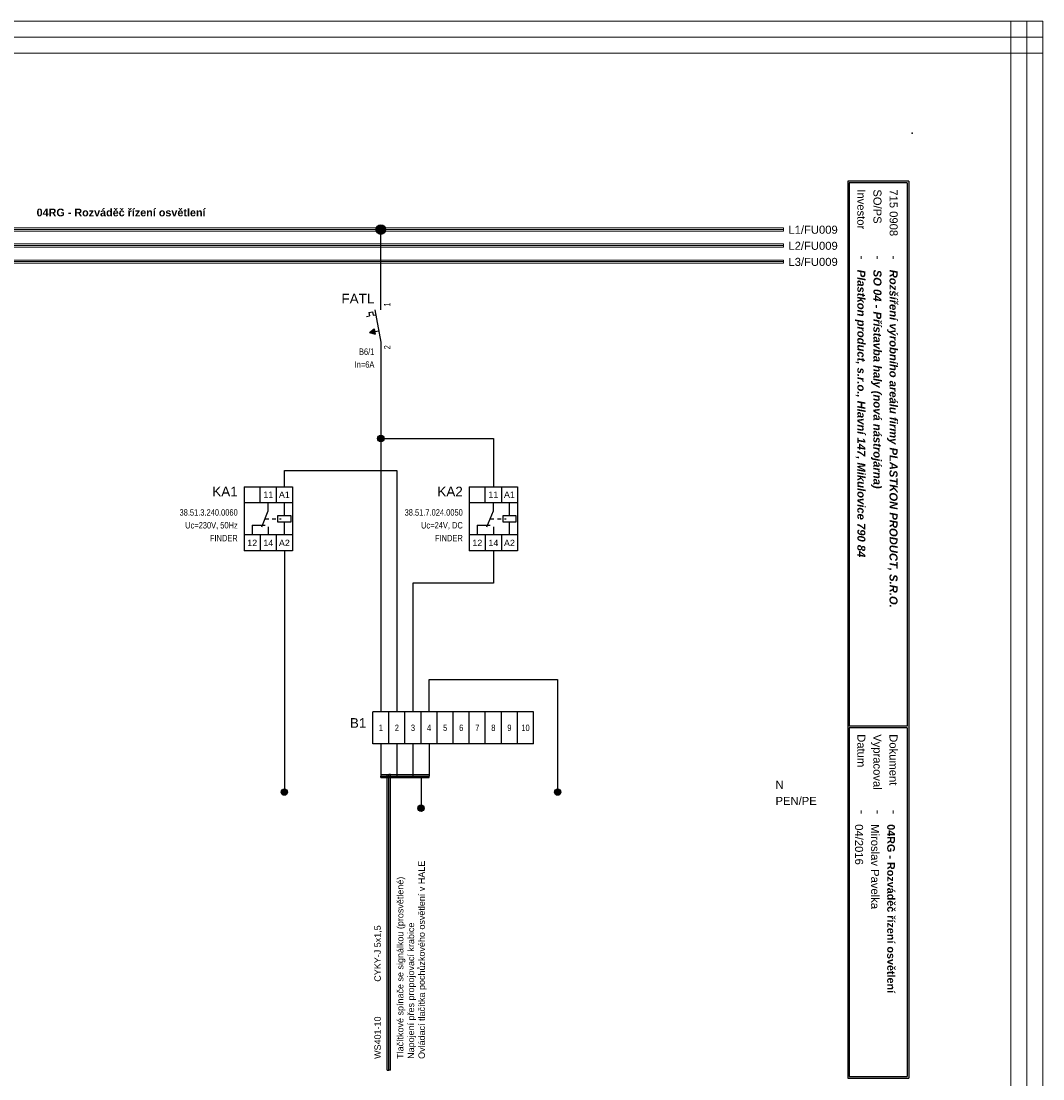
# Model space of a CAD drawing. Extents: x -74 to 5858, y 2827 to 3927.
# Tile 23 of 35: x 2800 to 3118, y 3041 to 3370. Entities that reach past the tile are written whole.
import ezdxf
from ezdxf.enums import TextEntityAlignment as Align

# ---------------------------------------------------------------- set-up
doc = ezdxf.new("R2010")
doc.units = 0
doc.header["$MEASUREMENT"] = 0
doc.linetypes.add('DASHED', pattern=[0.564444, 0.282222, -0.282222])
doc.layers.get('0').update_dxf_attribs({"linetype": 'CONTINUOUS'})
for name, color, linetype in [('1-KRESBA', 7, 'CONTINUOUS'), ('__Bílá', 7, 'CONTINUOUS'), ('__Oranžová', 30, 'CONTINUOUS'), ('__Rudá 010', 10, 'CONTINUOUS'), ('__Svmodrá', 4, 'CONTINUOUS'), ('__Vínová 220', 220, 'CONTINUOUS'), ('__Zelená', 3, 'CONTINUOUS'), ('__Černá 250', 7, 'CONTINUOUS')]:
    doc.layers.add(name, color=color, linetype=linetype)
doc.styles.add('Arial', font='arial.ttf')

# ---------------------------------------------------------------- blocks, each defined once
blk = doc.blocks.new('FINDER 38.51.3.240.0060')
for p, q in [((-2.5, 10), (12.5, 10)), ((-2.5, 10), (-2.5, -10)), ((2.5, 5), (2.5, 10)), ((7.5, 10), (7.5, 5)), ((12.5, 10), (12.5, -10)), ((12.5, 5), (-2.5, 5)), ((5, 2.5), (5, 5)), ((10, 1), (10, 5)), ((3, -2.5), (5, 2.5)), ((8, 1), (12, 1)), ((8, -1), (8, 1)), ((12, 1), (12, -1)), ((0, -2), (0, -5)), ((0, -2), (4, -2)), ((5, -2.5), (5, -5)), ((12, -1), (8, -1)), ((10, -5), (10, -1)), ((12.5, -5), (-2.5, -5)), ((2.5, -5), (2.5, -10)), ((7.5, -5), (7.5, -10)), ((12.5, -10), (-2.5, -10))]:
    blk.add_line(p, q)
at = {"linetype": 'DASHED', "ltscale": 4}
blk.add_line((4, 0), (9, 0), dxfattribs=at)
at = {"style": 'Arial'}
for s, p in [('11', (5, 6.5)), ('A1', (10, 6.5)), ('12', (0, -8.5)), ('14', (5, -8.5)), ('A2', (10, -8.5))]:
    blk.add_text(s, height=2, dxfattribs=at).set_placement(p, align=Align.CENTER)
blk.add_attdef('POPIS', text='', height=3, dxfattribs=at).set_placement((-4.5, 7), align=Align.RIGHT)
at = {"style": 'Arial', "width": 0.8}
for tag, p in [('TYP', (-4.5, 1)), ('CÍVKA', (-4.5, -3)), ('PROUD', (-4.5, -7)), ('VÝKON', (-4.5, -11)), ('PATICE', (-4.5, -15)), ('RELÉ', (-4.5, -19)), ('DOPLŇ1', (-4.5, -23)), ('DOPLŇ2', (-4.5, -27))]:
    blk.add_attdef(tag, text='', height=2, dxfattribs=at).set_placement(p, align=Align.RIGHT)
blk = doc.blocks.new('V0109A10')
for p, q in [((5, 10), (0, 10)), ((0, 0), (0, 10)), ((10, 10), (5, 10)), ((5, 0), (5, 10)), ((15, 10), (10, 10)), ((10, 0), (10, 10)), ((20, 10), (15, 10)), ((15, 0), (15, 10)), ((25, 10), (20, 10)), ((20, 0), (20, 10)), ((30, 10), (25, 10)), ((25, 0), (25, 10)), ((35, 10), (30, 10)), ((30, 0), (30, 10)), ((40, 10), (35, 10)), ((35, 0), (35, 10)), ((45, 10), (40, 10)), ((40, 0), (40, 10)), ((50, 10), (45, 10)), ((45, 0), (45, 10)), ((50, 0), (50, 10)), ((5, 0), (0, 0)), ((10, 0), (5, 0)), ((15, 0), (10, 0)), ((20, 0), (15, 0)), ((25, 0), (20, 0)), ((30, 0), (25, 0)), ((35, 0), (30, 0)), ((40, 0), (35, 0)), ((45, 0), (40, 0)), ((50, 0), (45, 0))]:
    blk.add_line(p, q)
at = {"style": 'Arial'}
blk.add_attdef('POPIS', text='', height=3, dxfattribs=at).set_placement((-2, 5), align=Align.RIGHT)
at = {"style": 'Arial', "width": 0.8}
for tag, p in [('S1', (2.5, 5)), ('S2', (7.5, 5)), ('S3', (12.5, 5)), ('S4', (17.5, 5)), ('S5', (22.5, 5)), ('S6', (27.5, 5)), ('S7', (32.5, 5)), ('S8', (37.5, 5)), ('S9', (42.5, 5)), ('S10', (47.5, 5))]:
    blk.add_attdef(tag, text='', height=2, dxfattribs=at).set_placement(p, align=Align.MIDDLE)
blk = doc.blocks.new('V0085A01')
h = blk.add_hatch(color=256)
edge = h.paths.add_edge_path()
edge.add_arc((0, 0), 1, 0, 360)
blk.add_circle((0, 0), 1)
blk = doc.blocks.new('FEVA1462')
blk.add_hatch(color=256).paths.add_polyline_path([(-3.5, -2), (-2.06, -0.92), (-1.772, -2.504)])
for p, q in [((0, 5), (0, 10)), ((-3.752, 4.136), (-2.564, 4.352)), ((-3.752, 4.136), (-3.568, 3.124)), ((-2.564, 4.352), (-2.38, 3.34)), ((-2.38, 3.34), (-1.544, 3.492)), ((-1.818, 5), (0, -5)), ((-4.448, 2.964), (-3.568, 3.124)), ((-3.5, -2), (-2.06, -0.92)), ((-3.5, -2), (-0.64, -1.48)), ((-3.5, -2), (-1.772, -2.504)), ((-2.06, -0.92), (-1.772, -2.504)), ((0, -5), (0, -10))]:
    blk.add_line(p, q)
at = {"style": 'Arial'}
blk.add_attdef('POPIS', text='', height=3, dxfattribs=at).set_placement((-2, 7), align=Align.RIGHT)
at = {"style": 'Arial', "width": 0.8}
blk.add_attdef('NO1', (3, 6), '', height=2, rotation=90, dxfattribs=at)
blk.add_attdef('CO1', text='', height=2, rotation=90, dxfattribs=at).set_placement((3, -6), align=Align.RIGHT)
for tag, p in [('TYP', (-2, -9)), ('PROUD', (-2, -13)), ('DOPLŇ1', (-2, -17)), ('DOPLŇ2', (-2, -21))]:
    blk.add_attdef(tag, text='', height=2, dxfattribs=at).set_placement(p, align=Align.RIGHT)
blk = doc.blocks.new('L0001A02')
at = {"linetype": 'Continuous'}
h = blk.add_hatch(color=256, dxfattribs=at)
edge = h.paths.add_edge_path()
edge.add_arc((0, 0), 1.5, 0, 360)
blk.add_circle((0, 0), 1.5)

msp = doc.modelspace()

# ---------------------------------------------------------------- linework, layer by layer
for p, q in [((2911.9, 3240), (2946.9, 3240)), ((2946.9, 3240), (2946.9, 3225)), ((2881.9, 3225), (2881.9, 3230)), ((2881.9, 3230), (2916.9, 3230)), ((2916.9, 3230), (2916.9, 3155)), ((2881.9, 3205), (2881.9, 3130)), ((2946.9, 3205), (2946.9, 3195)), ((2946.9, 3195), (2921.9, 3195)), ((2921.9, 3195), (2921.9, 3155)), ((2926.9, 3155), (2926.9, 3165)), ((2926.9, 3165), (2966.9, 3165)), ((2966.9, 3165), (2966.9, 3130))]:
    msp.add_line(p, q)
at = {"layer": '1-KRESBA'}
for p, q in [((2911.9, 3285), (2911.9, 3305)), ((2911.9, 3265), (2911.9, 3155)), ((2911.9, 3145), (2911.9, 3135)), ((2916.9, 3145), (2916.9, 3135)), ((2921.9, 3145), (2921.9, 3135)), ((2926.9, 3145), (2926.9, 3135)), ((2911.9, 3135.5), (2911.9, 3135)), ((2911.9, 3135.5), (2926.9, 3135.5)), ((2911.9, 3134.5), (2911.9, 3135)), ((2911.9, 3135), (2926.9, 3135)), ((2911.9, 3134.5), (2926.9, 3134.5)), ((2913.9, 3043.53), (2913.9, 3135.5)), ((2913.9, 3135.5), (2914.4, 3135.5)), ((2914.4, 3043.53), (2914.4, 3135.5)), ((2914.9, 3135.5), (2914.4, 3135.5)), ((2914.9, 3043.53), (2914.9, 3135.5)), ((2924.4, 3135), (2924.4, 3125)), ((2926.9, 3135.5), (2926.9, 3135)), ((2926.9, 3134.5), (2926.9, 3135)), ((2913.9, 3043.53), (2914.4, 3043.53)), ((2914.9, 3043.53), (2914.4, 3043.53))]:
    msp.add_line(p, q, dxfattribs=at)
at = {"layer": '__Bílá'}
for p, q in [((3076.1, 3320), (3057.1, 3320)), ((3057.1, 3320), (3057.1, 3041)), ((3076.1, 3320), (3076.1, 3041)), ((3075.6, 3319.5), (3057.6, 3319.5)), ((3057.6, 3319.5), (3057.6, 3150.5)), ((3075.6, 3319.5), (3075.6, 3150.5)), ((3075.6, 3150.5), (3057.6, 3150.5)), ((3075.6, 3150), (3057.6, 3150)), ((3057.6, 3150), (3057.6, 3041.5)), ((3075.6, 3150), (3075.6, 3041.5)), ((3057.1, 3041), (3076.1, 3041)), ((3057.6, 3041.5), (3075.6, 3041.5))]:
    msp.add_line(p, q, dxfattribs=at)
msp.add_point((3077.1, 3335), dxfattribs=at)
at = {"layer": '__Oranžová', "lineweight": 0}
for p, q in [((2687.1, 3305.5), (3037.1, 3305.5)), ((2687.1, 3305), (3037.1, 3305)), ((2687.1, 3304.5), (3037.1, 3304.5)), ((3037.1, 3305.5), (3037.1, 3305)), ((3037.1, 3304.5), (3037.1, 3305)), ((2687.1, 3300.5), (3037.1, 3300.5)), ((3037.1, 3300.5), (3037.1, 3300)), ((2687.1, 3300), (3037.1, 3300)), ((2687.1, 3299.5), (3037.1, 3299.5)), ((3037.1, 3299.5), (3037.1, 3300)), ((2687.1, 3295.5), (3037.1, 3295.5)), ((2687.1, 3295), (3037.1, 3295)), ((2687.1, 3294.5), (3037.1, 3294.5)), ((3037.1, 3295.5), (3037.1, 3295)), ((3037.1, 3294.5), (3037.1, 3295))]:
    msp.add_line(p, q, dxfattribs=at)
at = {"layer": '__Vínová 220', "lineweight": 0}
for p, q in [((2621.39, 3369.82), (3117.79, 3369.82)), ((3107.79, 3003.74), (3107.79, 3369.82)), ((3107.79, 3369.82), (3112.79, 3369.82)), ((3112.79, 3003.74), (3112.79, 3369.82)), ((3117.79, 3369.82), (3112.79, 3369.82)), ((3117.79, 3369.82), (3117.79, 3364.82)), ((3117.79, 3003.74), (3117.79, 3369.82)), ((2621.39, 3364.82), (3117.79, 3364.82)), ((3117.79, 3359.82), (3117.79, 3364.82)), ((2621.39, 3359.82), (3117.79, 3359.82))]:
    msp.add_line(p, q, dxfattribs=at)

# ---------------------------------------------------------------- block references
at = {"color": 250, "linetype": 'Continuous'}
for p in [(2911.9, 3240), (2881.9, 3130), (2966.9, 3130), (2924.4, 3125)]:
    msp.add_blockref('V0085A01', p, dxfattribs=at)
at = {"layer": '1-KRESBA'}
msp.add_blockref('L0001A02', (2911.9, 3305), dxfattribs=at)
at = {"layer": '__Černá 250'}
for name, p, values in [('FEVA1462', (2911.9, 3275), {'POPIS': 'FATL', 'TYP': 'B6/1', 'PROUD': 'In=6A', 'CO1': '2', 'NO1': '1'}), ('V0109A10', (2909.4, 3145), {'POPIS': 'B1', 'S1': '1', 'S2': '2', 'S3': '3', 'S4': '4', 'S5': '5', 'S6': '6', 'S7': '7', 'S8': '8', 'S9': '9', 'S10': '10'})]:
    msp.add_blockref(name, p, dxfattribs=at).add_auto_attribs(values)
ref = msp.add_blockref('FINDER 38.51.3.240.0060', (2871.9, 3215), dxfattribs=at)
ref.add_attrib('POPIS', 'KA1', dxfattribs={"layer": '0', "height": 3, "style": 'Arial'}).set_placement((2867.4, 3222), align=Align.RIGHT)
ref.add_attrib('TYP', '38.51.3.240.0060', dxfattribs={"layer": '0', "height": 2, "style": 'Arial', "width": 0.8}).set_placement((2867.4, 3216), align=Align.RIGHT)
ref.add_attrib('CÍVKA', 'Uc=230V, 50Hz', dxfattribs={"layer": '0', "height": 2, "style": 'Arial', "width": 0.8}).set_placement((2867.4, 3212), align=Align.RIGHT)
ref.add_attrib('PROUD', 'FINDER', dxfattribs={"layer": '0', "height": 2, "style": 'Arial', "width": 0.8}).set_placement((2867.4, 3208), align=Align.RIGHT)
ref = msp.add_blockref('FINDER 38.51.3.240.0060', (2941.9, 3215), dxfattribs=at)
ref.add_attrib('POPIS', 'KA2', dxfattribs={"layer": '0', "height": 3, "style": 'Arial'}).set_placement((2937.4, 3222), align=Align.RIGHT)
ref.add_attrib('TYP', '38.51.7.024.0050', dxfattribs={"layer": '0', "height": 2, "style": 'Arial', "width": 0.8}).set_placement((2937.4, 3216), align=Align.RIGHT)
ref.add_attrib('CÍVKA', 'Uc=24V, DC', dxfattribs={"layer": '0', "height": 2, "style": 'Arial', "width": 0.8}).set_placement((2937.4, 3212), align=Align.RIGHT)
ref.add_attrib('PROUD', 'FINDER', dxfattribs={"layer": '0', "height": 2, "style": 'Arial', "width": 0.8}).set_placement((2937.4, 3208), align=Align.RIGHT)

# ---------------------------------------------------------------- texts
at = {"layer": '__Bílá', "style": 'Arial'}
for s, height, p in [('Investor', 2.5, (3060.1, 3317.5)), ('SO/PS', 2.5, (3065.1, 3317.5)), ('-', 3, (3060.1, 3297)), ('-', 3, (3065.1, 3297)), ('-', 3, (3070.1, 3297)), ('Datum', 2.5, (3060.1, 3148)), ('Vypracoval', 2.5, (3065.1, 3148)), ('Dokument', 2.5, (3070.1, 3148)), ('-', 3, (3060.1, 3124.5)), ('-', 3, (3065.1, 3124.5)), ('-', 3, (3070.1, 3124.5))]:
    msp.add_text(s, height=height, rotation=270, dxfattribs=at).set_placement(p)
at = {"layer": '__Bílá', "insert": (2804.85, 3309.06), "char_height": 3, "attachment_point": 7, "style": 'Arial'}
msp.add_mtext('\\fArial|b1|i0|c0|p34;\\H2.4;04RG - Rozváděč řízení osvětlení\\fArial|b0|i0|c0|p34;\\H2.5;\\P', dxfattribs=at)
at = {"layer": '__Oranžová', "lineweight": 0, "style": 'Arial'}
for s, p in [('L1/FU009', (3038.67, 3303.69)), ('L2/FU009', (3038.67, 3298.69)), ('L3/FU009', (3038.67, 3293.69))]:
    msp.add_text(s, height=2.5, dxfattribs=at).set_placement(p)
at = {"layer": '__Rudá 010', "style": 'Arial'}
for s, p in [('CYKY-J 5x1,5', (2911.9, 3071.01)), ('WS401-10', (2911.9, 3047))]:
    msp.add_text(s, height=2, rotation=90, dxfattribs=at).set_placement(p)
at = {"layer": '__Rudá 010', "insert": (2916.93, 3047), "char_height": 2, "width": 62.8406, "attachment_point": 1, "rotation": 90, "style": 'Arial'}
msp.add_mtext('Tlačítkové spínače se signálkou (prosvětlené)\\PNapojení přes propojovací krabice\\POvládací tlačítka pochůzkového osvětlení v HALE', dxfattribs=at)
at = {"layer": '__Svmodrá', "linetype": 'Continuous', "style": 'Arial'}
msp.add_text('N', height=2.5, dxfattribs=at).set_placement((3034.66, 3131))
at = {"layer": '__Vínová 220', "char_height": 2.5, "attachment_point": 7, "rotation": 270, "style": 'Arial'}
for s, insert in [('715 0908\\P', (3070.1, 3317.5)), ('{\\fArial|b1|i1|c238|p34;Plastkon product, s.r.o., Hlavní 147, Mikulovice 790 84}', (3059.35, 3292.5)), ('{\\fArial|b1|i1|c238|p34;SO 04 - Přístavba haly (nová nástrojárna)}', (3064.35, 3292.5)), ('{\\fArial|b1|i1|c238|p34;Rozšíření výrobního areálu firmy PLASTKON PRODUCT, S.R.O.}', (3069.35, 3292.5)), ('04/2016\\P', (3059.35, 3120)), ('Miroslav Pavelka', (3064.35, 3120)), ('{\\fArial|b1|i0|c238|p34;\\H0.96x;04RG - Rozváděč řízení osvětlení}\\P', (3069.35, 3120))]:
    msp.add_mtext(s, dxfattribs=dict(at, insert=insert))
at = {"layer": '__Zelená', "linetype": 'Continuous', "style": 'Arial'}
msp.add_text('PEN/PE', height=2.5, dxfattribs=at).set_placement((3034.66, 3126))

doc.saveas('drawing.dxf')
